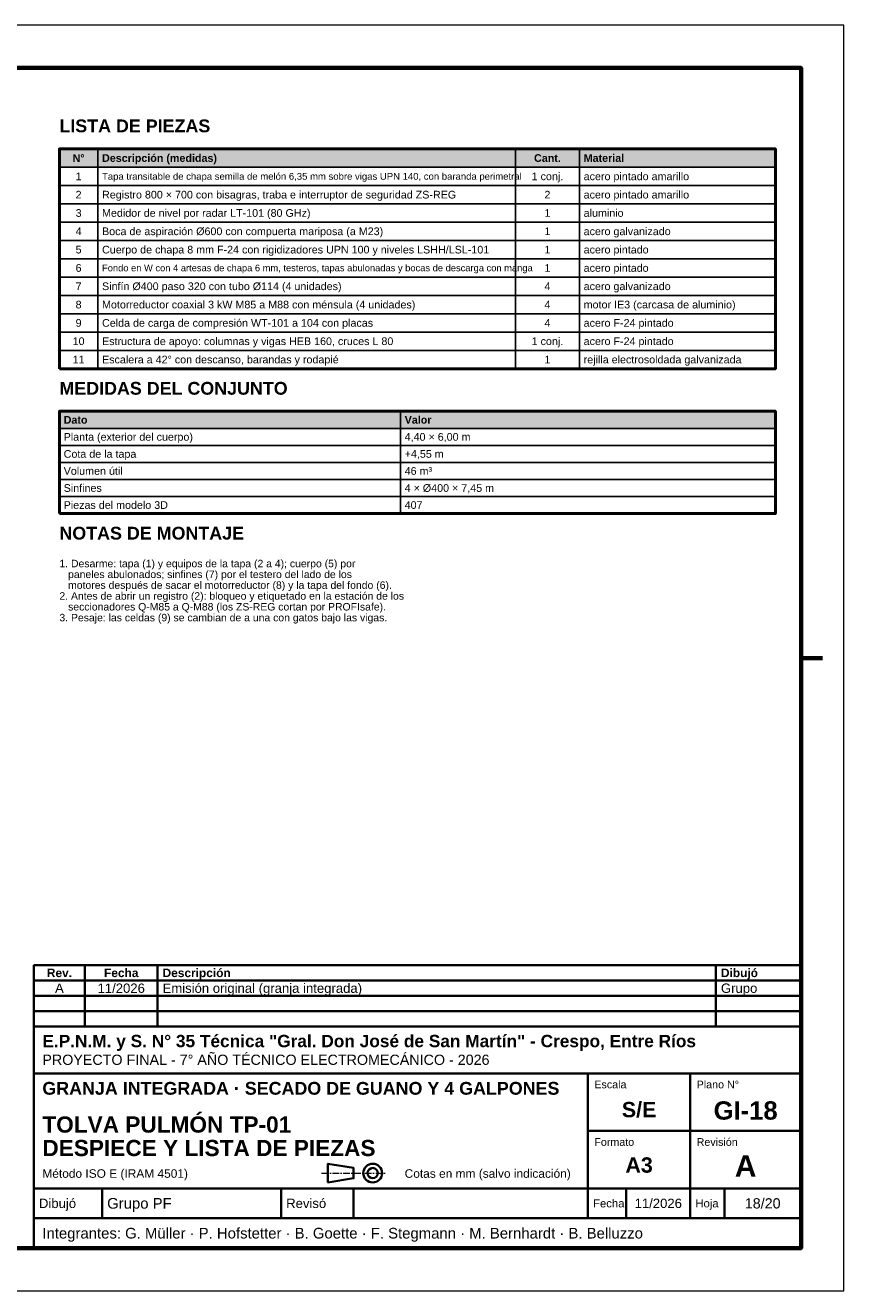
# Model space of a CAD drawing. Header units: millimetres. Extents: x 0 to 420, y 0 to 297.
# Tile 2 of 2: x 228 to 420, y 0 to 297. Entities that reach past the tile are written whole.
import ezdxf
from ezdxf.enums import TextEntityAlignment as Align

# ---------------------------------------------------------------- set-up
doc = ezdxf.new("R2010")
doc.units = ezdxf.units.MM
doc.header["$LTSCALE"] = 0.5
doc.linetypes.add('CENTER', pattern=[5.08, 3.175, -0.635, 0.635, -0.635])
for name, color, linetype, lineweight in [('CONTORNO', 7, 'CONTINUOUS', 50), ('EJES', 1, 'CENTER', 18), ('FINO', 7, 'CONTINUOUS', 25), ('HOJA', 8, 'CONTINUOUS', 13), ('RECUADRO', 7, 'CONTINUOUS', 70), ('RELLENO', 9, 'CONTINUOUS', 13), ('ROTULO', 7, 'CONTINUOUS', 35), ('TEXTO', 7, 'CONTINUOUS', 25)]:
    doc.layers.add(name, color=color, linetype=linetype, lineweight=lineweight)
doc.styles.add('NEGRITA', font='arialbd.ttf')
doc.styles.get("Standard").update_dxf_attribs({"font": 'arial.ttf'})

msp = doc.modelspace()

# ---------------------------------------------------------------- hatches: boundary and pattern name
at = {"layer": 'RELLENO', "true_color": 0xe2e8ee}
for points in [[(236, 263.7), (404, 263.7), (404, 268), (236, 268)], [(236, 202.4), (404, 202.4), (404, 206.4), (236, 206.4)]]:
    msp.add_hatch(color=7, dxfattribs=at).paths.add_polyline_path(points)

# ---------------------------------------------------------------- linework, layer by layer
at = {"layer": 'CONTORNO'}
for points in [[(236, 216.4), (404, 216.4), (404, 268), (236, 268)], [(236, 182.4), (404, 182.4), (404, 206.4), (236, 206.4)]]:
    msp.add_lwpolyline(points, close=True, dxfattribs=at)
at = {"layer": 'EJES'}
msp.add_line((297.5, 27.6), (312.5, 27.6), dxfattribs=at)
at = {"layer": 'FINO'}
for p, q in [((245, 268), (245, 216.4)), ((343, 268), (343, 216.4)), ((358, 268), (358, 216.4)), ((316, 206.4), (316, 182.4))]:
    msp.add_line(p, q, dxfattribs=at)
for points in [[(236, 263.7), (404, 263.7), (404, 268), (236, 268)], [(236, 259.4), (404, 259.4), (404, 263.7), (236, 263.7)], [(236, 255.1), (404, 255.1), (404, 259.4), (236, 259.4)], [(236, 250.8), (404, 250.8), (404, 255.1), (236, 255.1)], [(236, 246.5), (404, 246.5), (404, 250.8), (236, 250.8)], [(236, 242.2), (404, 242.2), (404, 246.5), (236, 246.5)], [(236, 237.9), (404, 237.9), (404, 242.2), (236, 242.2)], [(236, 233.6), (404, 233.6), (404, 237.9), (236, 237.9)], [(236, 229.3), (404, 229.3), (404, 233.6), (236, 233.6)], [(236, 225), (404, 225), (404, 229.3), (236, 229.3)], [(236, 220.7), (404, 220.7), (404, 225), (236, 225)], [(236, 216.4), (404, 216.4), (404, 220.7), (236, 220.7)], [(236, 202.4), (404, 202.4), (404, 206.4), (236, 206.4)], [(236, 198.4), (404, 198.4), (404, 202.4), (236, 202.4)], [(236, 194.4), (404, 194.4), (404, 198.4), (236, 198.4)], [(236, 190.4), (404, 190.4), (404, 194.4), (236, 194.4)], [(236, 186.4), (404, 186.4), (404, 190.4), (236, 190.4)], [(236, 182.4), (404, 182.4), (404, 186.4), (236, 186.4)]]:
    msp.add_lwpolyline(points, close=True, dxfattribs=at)
at = {"layer": 'HOJA'}
msp.add_lwpolyline([(0, 0), (420, 0), (420, 297), (0, 297)], close=True, dxfattribs=at)
at = {"layer": 'RECUADRO'}
msp.add_line((415, 148.5), (410, 148.5), dxfattribs=at)
msp.add_lwpolyline([(20, 10), (410, 10), (410, 287), (20, 287)], close=True, dxfattribs=at)
at = {"layer": 'ROTULO'}
for p, q in [((242, 72.8), (242, 76.4)), ((259, 72.8), (259, 76.4)), ((390, 72.8), (390, 76.4)), ((242, 69.2), (242, 72.8)), ((259, 69.2), (259, 72.8)), ((390, 69.2), (390, 72.8)), ((242, 65.6), (242, 69.2)), ((259, 65.6), (259, 69.2)), ((390, 65.6), (390, 69.2)), ((242, 62), (242, 65.6)), ((259, 62), (259, 65.6)), ((390, 62), (390, 65.6)), ((230, 62), (410, 62)), ((230, 10), (230, 62)), ((230, 51), (410, 51)), ((360, 24), (360, 51)), ((384, 24), (384, 51)), ((360, 37.5), (410, 37.5)), ((230, 24), (410, 24)), ((246, 17), (246, 24)), ((288, 17), (288, 24)), ((305, 17), (305, 24)), ((360, 17), (360, 24)), ((369, 17), (369, 24)), ((384, 17), (384, 24)), ((392, 17), (392, 24)), ((230, 17), (410, 17))]:
    msp.add_line(p, q, dxfattribs=at)
for points in [[(230, 72.8), (410, 72.8), (410, 76.4), (230, 76.4)], [(230, 69.2), (410, 69.2), (410, 72.8), (230, 72.8)], [(230, 65.6), (410, 65.6), (410, 69.2), (230, 69.2)], [(230, 62), (410, 62), (410, 65.6), (230, 65.6)], [(299, 25.4), (305, 26.4), (305, 28.8), (299, 29.8)]]:
    msp.add_lwpolyline(points, close=True, dxfattribs=at)
for radius in [2.2, 1.2]:
    msp.add_circle((309.5, 27.6), radius, dxfattribs=at)

# ---------------------------------------------------------------- texts
at = {"layer": 'ROTULO', "style": 'NEGRITA'}
for s, height, p in [('Rev.', 2, (236, 74.6)), ('Fecha', 2, (250.5, 74.6)), ('S/E', 3.6, (372, 42.5)), ('GI-18', 4.3, (397, 42.3)), ('A3', 3.6, (372, 29.5)), ('A', 5, (397, 29.3))]:
    msp.add_text(s, height=height, dxfattribs=at).set_placement(p, align=Align.MIDDLE_CENTER)
for s, height, p in [('Descripción', 2, (260.2, 74.6)), ('Dibujó', 2, (391.2, 74.6)), ('E.P.N.M. y S. N° 35 Técnica "Gral. Don José de San Martín" - Crespo, Entre Ríos', 2.9, (232, 58.6)), ('GRANJA INTEGRADA · SECADO DE GUANO Y 4 GALPONES', 3, (232, 47.5)), ('TOLVA PULMÓN TP-01', 3.8, (232, 39)), ('DESPIECE Y LISTA DE PIEZAS', 3.8, (232, 33.49))]:
    msp.add_text(s, height=height, dxfattribs=at).set_placement(p, align=Align.MIDDLE_LEFT)
at = {"layer": 'ROTULO'}
for s, height, p in [('A', 2.2, (236, 71)), ('11/2026', 2.2, (250.5, 71)), ('11/2026', 2.2, (376.5, 20.5)), ('18/20', 2.4, (401, 20.5))]:
    msp.add_text(s, height=height, dxfattribs=at).set_placement(p, align=Align.MIDDLE_CENTER)
for s, height, p in [('Emisión original (granja integrada)', 2.2, (260.2, 71)), ('Grupo', 2.2, (391.2, 71)), ('PROYECTO FINAL - 7° AÑO TÉCNICO ELECTROMECÁNICO - 2026', 2.4, (232, 54.2)), ('Método ISO E (IRAM 4501)', 2, (232, 27.5)), ('Cotas en mm (salvo indicación)', 2, (317, 27.5)), ('Dibujó', 2.2, (231.2, 20.5)), ('Grupo PF', 2.5, (247.2, 20.5)), ('Revisó', 2.2, (289.2, 20.5)), ('Fecha', 1.9, (361.2, 20.5)), ('Hoja', 1.9, (385.2, 20.5)), ('Integrantes: G. Müller · P. Hofstetter · B. Goette · F. Stegmann · M. Bernhardt · B. Belluzzo', 2.5, (232, 13.5))]:
    msp.add_text(s, height=height, dxfattribs=at).set_placement(p, align=Align.MIDDLE_LEFT)
for s, p in [('Escala', (361.5, 49.3)), ('Plano N°', (385.5, 49.3)), ('Formato', (361.5, 35.8)), ('Revisión', (385.5, 35.8))]:
    msp.add_text(s, height=1.8, dxfattribs=at).set_placement(p, align=Align.TOP_LEFT)
at = {"layer": 'TEXTO', "style": 'NEGRITA'}
for s, p in [('LISTA DE PIEZAS', (236, 271)), ('MEDIDAS DEL CONJUNTO', (236, 209.4)), ('NOTAS DE MONTAJE', (236, 175.4))]:
    msp.add_text(s, height=3, dxfattribs=at).set_placement(p, align=Align.BOTTOM_LEFT)
for s, p in [('N°', (240.5, 265.85)), ('Cant.', (350.5, 265.85))]:
    msp.add_text(s, height=1.8, dxfattribs=at).set_placement(p, align=Align.MIDDLE_CENTER)
for s, p in [('Descripción (medidas)', (246, 265.85)), ('Material', (359, 265.85)), ('Dato', (237, 204.4)), ('Valor', (317, 204.4))]:
    msp.add_text(s, height=1.8, dxfattribs=at).set_placement(p, align=Align.MIDDLE_LEFT)
at = {"layer": 'TEXTO'}
for s, p in [('1', (240.5, 261.55)), ('1 conj.', (350.5, 261.55)), ('2', (240.5, 257.25)), ('2', (350.5, 257.25)), ('3', (240.5, 252.95)), ('1', (350.5, 252.95)), ('4', (240.5, 248.65)), ('1', (350.5, 248.65)), ('5', (240.5, 244.35)), ('1', (350.5, 244.35)), ('6', (240.5, 240.05)), ('1', (350.5, 240.05)), ('7', (240.5, 235.75)), ('4', (350.5, 235.75)), ('8', (240.5, 231.45)), ('4', (350.5, 231.45)), ('9', (240.5, 227.15)), ('4', (350.5, 227.15)), ('10', (240.5, 222.85)), ('1 conj.', (350.5, 222.85)), ('11', (240.5, 218.55)), ('1', (350.5, 218.55))]:
    msp.add_text(s, height=1.8, dxfattribs=at).set_placement(p, align=Align.MIDDLE_CENTER)
for s, height, p in [('Tapa transitable de chapa semilla de melón 6,35 mm sobre vigas UPN 140, con baranda perimetral', 1.5991, (246, 261.55)), ('acero pintado amarillo', 1.8, (359, 261.55)), ('Registro 800 × 700 con bisagras, traba e interruptor de seguridad ZS-REG', 1.8, (246, 257.25)), ('acero pintado amarillo', 1.8, (359, 257.25)), ('Medidor de nivel por radar LT-101 (80 GHz)', 1.8, (246, 252.95)), ('aluminio', 1.8, (359, 252.95)), ('Boca de aspiración Ø600 con compuerta mariposa (a M23)', 1.8, (246, 248.65)), ('acero galvanizado', 1.8, (359, 248.65)), ('Cuerpo de chapa 8 mm F-24 con rigidizadores UPN 100 y niveles LSHH/LSL-101', 1.8, (246, 244.35)), ('acero pintado', 1.8, (359, 244.35)), ('Fondo en W con 4 artesas de chapa 6 mm, testeros, tapas abulonadas y bocas de descarga con manga', 1.5658, (246, 240.05)), ('acero pintado', 1.8, (359, 240.05)), ('Sinfín Ø400 paso 320 con tubo Ø114 (4 unidades)', 1.8, (246, 235.75)), ('acero galvanizado', 1.8, (359, 235.75)), ('Motorreductor coaxial 3 kW M85 a M88 con ménsula (4 unidades)', 1.8, (246, 231.45)), ('motor IE3 (carcasa de aluminio)', 1.8, (359, 231.45)), ('Celda de carga de compresión WT-101 a 104 con placas', 1.8, (246, 227.15)), ('acero F-24 pintado', 1.8, (359, 227.15)), ('Estructura de apoyo: columnas y vigas HEB 160, cruces L 80', 1.8, (246, 222.85)), ('acero F-24 pintado', 1.8, (359, 222.85)), ('Escalera a 42° con descanso, barandas y rodapié', 1.8, (246, 218.55)), ('rejilla electrosoldada galvanizada', 1.8, (359, 218.55)), ('Planta (exterior del cuerpo)', 1.8, (237, 200.4)), ('4,40 × 6,00 m', 1.8, (317, 200.4)), ('Cota de la tapa', 1.8, (237, 196.4)), ('+4,55 m', 1.8, (317, 196.4)), ('Volumen útil', 1.8, (237, 192.4)), ('46 m³', 1.8, (317, 192.4)), ('Sinfines', 1.8, (237, 188.4)), ('4 × Ø400 × 7,45 m', 1.8, (317, 188.4)), ('Piezas del modelo 3D', 1.8, (237, 184.4)), ('407', 1.8, (317, 184.4))]:
    msp.add_text(s, height=height, dxfattribs=at).set_placement(p, align=Align.MIDDLE_LEFT)
for s, p in [('1. Desarme: tapa (1) y equipos de la tapa (2 a 4); cuerpo (5) por', (236, 171.55)), ('   paneles abulonados; sinfines (7) por el testero del lado de los', (236, 169.01)), ('   motores después de sacar el motorreductor (8) y la tapa del fondo (6).', (236, 166.48)), ('2. Antes de abrir un registro (2): bloqueo y etiquetado en la estación de los', (236, 163.94)), ('   seccionadores Q-M85 a Q-M88 (los ZS-REG cortan por PROFIsafe).', (236, 161.4)), ('3. Pesaje: las celdas (9) se cambian de a una con gatos bajo las vigas.', (236, 158.86))]:
    msp.add_text(s, height=1.75, dxfattribs=at).set_placement(p, align=Align.TOP_LEFT)

doc.saveas('drawing.dxf')
